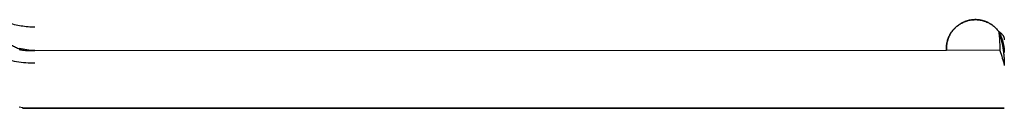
# Model space of a CAD drawing. Header units: millimetres. Extents: x -445 to 455, y -100 to 117.
# Tile 3 of 13: x -392.19 to -366.68, y -99.87 to -97.57. Entities that reach past the tile are written whole.
import ezdxf

# ---------------------------------------------------------------- set-up
doc = ezdxf.new("R2010")
doc.units = ezdxf.units.MM
doc.header["$MEASUREMENT"] = 0
doc.layers.add('Predefinito', color=5, linetype='Continuous')

# ---------------------------------------------------------------- blocks, each defined once
blk = doc.blocks.new('(#4957) MENSOLA_INTELIGENTE')
at = {"layer": 'Predefinito', "extrusion": (0, 1, 0)}
for points in [[(-53.664, 0), (-53.561, -0.002), (-53.458, -0.007), (-53.356, -0.016), (-53.254, -0.028)], [(-53.664, -1.5), (-53.612, -1.501), (-53.561, -1.504), (-53.51, -1.508), (-53.459, -1.514), (-53.408, -1.522), (-53.357, -1.532), (-53.307, -1.543), (-53.257, -1.556)], [(-52.934, -1.723), (-52.958, -1.706), (-52.982, -1.689), (-53.007, -1.673), (-53.032, -1.657), (-53.057, -1.642), (-53.082, -1.627), (-53.108, -1.613), (-53.133, -1.6), (-53.159, -1.586), (-53.185, -1.574), (-53.211, -1.562), (-53.238, -1.55), (-53.264, -1.539), (-53.29, -1.529), (-53.317, -1.519), (-53.344, -1.51)], [(-53.344, -1.51), (-53.329, -1.51), (-53.315, -1.511), (-53.3, -1.512), (-53.285, -1.513), (-53.271, -1.515), (-53.256, -1.518)], [(-53.344, -1.51), (-53.326, -1.51), (-53.309, -1.511), (-53.292, -1.513), (-53.275, -1.515), (-53.258, -1.517)], [(-53.344, -1.51), (-53.384, -1.505), (-53.424, -1.501), (-53.464, -1.498), (-53.504, -1.497), (-53.544, -1.496), (-53.584, -1.496), (-53.624, -1.498), (-53.664, -1.5)], [(-53.344, -1.51), (-53.664, -1.5)], [(-53.664, -1.5), (-77.284, -1.51)], [(-78.633, -2), (-78.625, -2.011), (-78.616, -2.022), (-78.607, -2.033), (-78.598, -2.044), (-78.588, -2.055), (-78.578, -2.065), (-78.568, -2.076), (-78.558, -2.086), (-78.548, -2.096), (-78.537, -2.106), (-78.526, -2.116), (-78.514, -2.125), (-78.503, -2.135), (-78.491, -2.144), (-78.479, -2.153), (-78.467, -2.162), (-78.455, -2.17), (-78.442, -2.179), (-78.429, -2.187), (-78.416, -2.195), (-78.403, -2.203), (-78.39, -2.21), (-78.376, -2.217), (-78.362, -2.224), (-78.348, -2.231), (-78.334, -2.237), (-78.32, -2.243), (-78.306, -2.249), (-78.291, -2.254), (-78.277, -2.259), (-78.262, -2.264), (-78.247, -2.269), (-78.233, -2.273), (-78.218, -2.277), (-78.203, -2.281), (-78.187, -2.284), (-78.172, -2.287), (-78.157, -2.29), (-78.142, -2.292), (-78.127, -2.294), (-78.111, -2.296), (-78.096, -2.297), (-78.081, -2.298), (-78.066, -2.299), (-78.05, -2.3), (-78.035, -2.3), (-78.02, -2.3), (-78.005, -2.299), (-77.99, -2.299), (-77.975, -2.298), (-77.96, -2.296), (-77.945, -2.295), (-77.931, -2.293), (-77.916, -2.291), (-77.902, -2.288), (-77.887, -2.286), (-77.873, -2.283), (-77.859, -2.279), (-77.845, -2.276), (-77.831, -2.272), (-77.817, -2.268), (-77.804, -2.264), (-77.79, -2.26), (-77.777, -2.255), (-77.764, -2.25), (-77.751, -2.245), (-77.738, -2.239), (-77.725, -2.234), (-77.712, -2.228), (-77.699, -2.221), (-77.686, -2.215), (-77.673, -2.208), (-77.661, -2.201), (-77.648, -2.193), (-77.635, -2.186), (-77.623, -2.178), (-77.61, -2.169), (-77.598, -2.161), (-77.586, -2.152), (-77.574, -2.143), (-77.562, -2.134), (-77.551, -2.124), (-77.539, -2.114), (-77.528, -2.104), (-77.517, -2.094), (-77.506, -2.083), (-77.495, -2.072), (-77.484, -2.061), (-77.474, -2.049), (-77.464, -2.038), (-77.454, -2.026), (-77.444, -2.014), (-77.435, -2.002), (-77.425, -1.989), (-77.417, -1.977), (-77.408, -1.964), (-77.399, -1.951), (-77.391, -1.938), (-77.383, -1.924), (-77.376, -1.911), (-77.369, -1.897), (-77.362, -1.884), (-77.355, -1.87), (-77.348, -1.856), (-77.342, -1.842), (-77.337, -1.827), (-77.331, -1.813), (-77.326, -1.799), (-77.321, -1.784), (-77.316, -1.77), (-77.312, -1.755), (-77.308, -1.741), (-77.304, -1.726), (-77.301, -1.712), (-77.298, -1.697), (-77.295, -1.682), (-77.293, -1.668), (-77.29, -1.653), (-77.289, -1.639), (-77.287, -1.624), (-77.286, -1.61), (-77.285, -1.595), (-77.284, -1.581), (-77.284, -1.566), (-77.283, -1.552), (-77.283, -1.538), (-77.284, -1.524), (-77.284, -1.51)], [(-78.664, -1.5), (-77.284, -1.51)], [(-53.344, -1.51), (-53.326, -1.51), (-53.309, -1.511), (-53.292, -1.513), (-53.275, -1.515), (-53.258, -1.517)], [(-77.284, -1.51), (-77.283, -1.536), (-77.283, -1.562), (-77.284, -1.588), (-77.286, -1.613), (-77.289, -1.639), (-77.292, -1.665), (-77.297, -1.69), (-77.302, -1.715), (-77.308, -1.741), (-77.315, -1.765), (-77.323, -1.79), (-77.332, -1.814), (-77.341, -1.839), (-77.351, -1.862), (-77.363, -1.886), (-77.375, -1.908), (-77.387, -1.931), (-77.401, -1.953), (-77.415, -1.975), (-77.43, -1.996), (-77.446, -2.016), (-77.462, -2.036), (-77.479, -2.056), (-77.497, -2.074), (-77.515, -2.093), (-77.534, -2.11), (-77.554, -2.127), (-77.574, -2.143), (-77.595, -2.159), (-77.616, -2.173), (-77.638, -2.187), (-77.66, -2.201), (-77.683, -2.213), (-77.706, -2.225), (-77.729, -2.236), (-77.753, -2.246), (-77.777, -2.255), (-77.802, -2.263), (-77.826, -2.271), (-77.851, -2.278), (-77.877, -2.283), (-77.902, -2.288), (-77.928, -2.292), (-77.953, -2.296), (-77.979, -2.298), (-78.005, -2.299), (-78.031, -2.3), (-78.056, -2.3), (-78.082, -2.298), (-78.108, -2.296), (-78.134, -2.293), (-78.159, -2.289), (-78.185, -2.285), (-78.21, -2.279), (-78.235, -2.272), (-78.26, -2.265), (-78.284, -2.257), (-78.308, -2.248), (-78.332, -2.238), (-78.356, -2.227), (-78.379, -2.216), (-78.402, -2.203), (-78.424, -2.19), (-78.446, -2.176), (-78.467, -2.162), (-78.488, -2.146), (-78.508, -2.13), (-78.528, -2.114), (-78.547, -2.096), (-78.566, -2.078), (-78.584, -2.06), (-78.601, -2.04), (-78.617, -2.02), (-78.633, -2)], [(-53.344, -1.51), (-53.329, -1.51), (-53.315, -1.511), (-53.3, -1.512), (-53.285, -1.513), (-53.271, -1.515), (-53.256, -1.518)], [(-78.633, -2), (-78.625, -2.011), (-78.616, -2.022), (-78.607, -2.033), (-78.598, -2.044), (-78.588, -2.055), (-78.578, -2.065), (-78.568, -2.076), (-78.558, -2.086), (-78.548, -2.096), (-78.537, -2.106), (-78.526, -2.116), (-78.514, -2.125), (-78.503, -2.135), (-78.491, -2.144), (-78.479, -2.153), (-78.467, -2.162), (-78.455, -2.17), (-78.442, -2.179), (-78.429, -2.187), (-78.416, -2.195), (-78.403, -2.203), (-78.39, -2.21), (-78.376, -2.217), (-78.362, -2.224), (-78.348, -2.231), (-78.334, -2.237), (-78.32, -2.243), (-78.306, -2.249), (-78.291, -2.254), (-78.277, -2.259), (-78.262, -2.264), (-78.247, -2.269), (-78.233, -2.273), (-78.218, -2.277), (-78.203, -2.281), (-78.187, -2.284), (-78.172, -2.287), (-78.157, -2.29), (-78.142, -2.292), (-78.127, -2.294), (-78.111, -2.296), (-78.096, -2.297), (-78.081, -2.298), (-78.066, -2.299), (-78.05, -2.3), (-78.035, -2.3), (-78.02, -2.3), (-78.005, -2.299), (-77.99, -2.299), (-77.975, -2.298), (-77.96, -2.296), (-77.945, -2.295), (-77.931, -2.293), (-77.916, -2.291), (-77.902, -2.288), (-77.887, -2.286), (-77.873, -2.283), (-77.859, -2.279), (-77.845, -2.276), (-77.831, -2.272), (-77.817, -2.268), (-77.804, -2.264), (-77.79, -2.26), (-77.777, -2.255), (-77.764, -2.25), (-77.751, -2.245), (-77.738, -2.239), (-77.725, -2.234), (-77.712, -2.228), (-77.699, -2.221), (-77.686, -2.215), (-77.673, -2.208), (-77.661, -2.201), (-77.648, -2.193), (-77.635, -2.186), (-77.623, -2.178), (-77.61, -2.169), (-77.598, -2.161), (-77.586, -2.152), (-77.574, -2.143), (-77.562, -2.134), (-77.551, -2.124), (-77.539, -2.114), (-77.528, -2.104), (-77.517, -2.094), (-77.506, -2.083), (-77.495, -2.072), (-77.484, -2.061), (-77.474, -2.049), (-77.464, -2.038), (-77.454, -2.026), (-77.444, -2.014), (-77.435, -2.002), (-77.425, -1.989), (-77.417, -1.977), (-77.408, -1.964), (-77.399, -1.951), (-77.391, -1.938), (-77.383, -1.924), (-77.376, -1.911), (-77.369, -1.897), (-77.362, -1.884), (-77.355, -1.87), (-77.348, -1.856), (-77.342, -1.842), (-77.337, -1.827), (-77.331, -1.813), (-77.326, -1.799), (-77.321, -1.784), (-77.316, -1.77), (-77.312, -1.755), (-77.308, -1.741), (-77.304, -1.726), (-77.301, -1.712), (-77.298, -1.697), (-77.295, -1.682), (-77.293, -1.668), (-77.29, -1.653), (-77.289, -1.639), (-77.287, -1.624), (-77.286, -1.61), (-77.285, -1.595), (-77.284, -1.581), (-77.284, -1.566), (-77.283, -1.552), (-77.283, -1.538), (-77.284, -1.524), (-77.284, -1.51)], [(-53.664, 0), (-53.561, -0.002), (-53.458, -0.007), (-53.356, -0.016), (-53.254, -0.028)], [(-53.664, -1.5), (-53.612, -1.501), (-53.561, -1.504), (-53.51, -1.508), (-53.459, -1.514), (-53.408, -1.522), (-53.357, -1.532), (-53.307, -1.543), (-53.257, -1.556)]]:
    blk.add_lwpolyline(points, dxfattribs=at)
at = {"layer": 'Predefinito'}
for points in [[(77.284, 130.921), (53.344, 130.921)], [(53.344, 129.421), (53.344, 130.921)], [(78.664, 130.921), (53.664, 130.921)], [(53.664, 130.921), (78.664, 130.921)], [(53.664, 130.921), (78.664, 130.921)], [(65.314, 130.921), (65.314, 129.421)], [(66.164, 130.921), (66.164, 121.091)], [(66.164, 130.921), (66.164, 121.091)], [(77.283, 130.921), (77.283, 129.421)], [(77.284, 129.421), (77.284, 130.921)], [(78.033, 130.921), (78.033, 129.421)], [(78.783, 130.921), (78.633, 130.921)], [(78.633, 130.921), (78.633, 129.421)], [(78.783, 128.921), (78.664, 130.921)], [(78.783, 128.921), (78.664, 130.921)], [(53.344, 130.171), (77.284, 130.171)], [(77.284, 129.421), (53.344, 129.421)], [(78.783, 129.421), (78.633, 129.421)], [(63.164, 118.091), (63.164, 118.157), (63.167, 118.224), (63.17, 118.292), (63.176, 118.36), (63.183, 118.429), (63.191, 118.498), (63.202, 118.567), (63.214, 118.636), (63.228, 118.706), (63.243, 118.776), (63.26, 118.846), (63.279, 118.916), (63.3, 118.986), (63.323, 119.056), (63.348, 119.125), (63.374, 119.195), (63.403, 119.264), (63.433, 119.333), (63.465, 119.401), (63.499, 119.468), (63.535, 119.535), (63.572, 119.602), (63.612, 119.667), (63.653, 119.732), (63.696, 119.796), (63.74, 119.859), (63.787, 119.921), (63.835, 119.981), (63.884, 120.041), (63.935, 120.099), (63.988, 120.156), (64.042, 120.212), (64.098, 120.266), (64.155, 120.319), (64.213, 120.37), (64.273, 120.42), (64.333, 120.468), (64.395, 120.514), (64.458, 120.559), (64.522, 120.602), (64.587, 120.643), (64.652, 120.682), (64.719, 120.72), (64.786, 120.755), (64.853, 120.789), (64.922, 120.821), (64.99, 120.852), (65.059, 120.88), (65.129, 120.906), (65.198, 120.931), (65.268, 120.954), (65.338, 120.975), (65.408, 120.994), (65.478, 121.011), (65.548, 121.027), (65.618, 121.04), (65.687, 121.052), (65.757, 121.063), (65.826, 121.071), (65.894, 121.078), (65.962, 121.084), (66.03, 121.088), (66.097, 121.09), (66.164, 121.091), (66.23, 121.09), (66.297, 121.088), (66.365, 121.084), (66.433, 121.078), (66.502, 121.071), (66.571, 121.063), (66.64, 121.052), (66.71, 121.04), (66.779, 121.027), (66.849, 121.011), (66.919, 120.994), (66.989, 120.975), (67.059, 120.954), (67.129, 120.931), (67.199, 120.906), (67.268, 120.88), (67.337, 120.852), (67.406, 120.821), (67.474, 120.789), (67.542, 120.755), (67.609, 120.72), (67.675, 120.682), (67.741, 120.643), (67.805, 120.602), (67.869, 120.559), (67.932, 120.514), (67.994, 120.468), (68.055, 120.42), (68.114, 120.37), (68.172, 120.319), (68.229, 120.266), (68.285, 120.212), (68.339, 120.156), (68.392, 120.099), (68.443, 120.041), (68.493, 119.981), (68.541, 119.921), (68.587, 119.859), (68.632, 119.796), (68.675, 119.732), (68.716, 119.667), (68.755, 119.602), (68.793, 119.535), (68.829, 119.468), (68.862, 119.401), (68.894, 119.333), (68.925, 119.264), (68.953, 119.195), (68.98, 119.125), (69.004, 119.056), (69.027, 118.986), (69.048, 118.916), (69.067, 118.846), (69.084, 118.776), (69.1, 118.706), (69.114, 118.636), (69.126, 118.567), (69.136, 118.498), (69.145, 118.429), (69.152, 118.36), (69.157, 118.292), (69.161, 118.224), (69.163, 118.157), (69.164, 118.091)], [(69.164, 118.091), (69.162, 118.194), (69.157, 118.297), (69.148, 118.401), (69.135, 118.503), (69.119, 118.606), (69.1, 118.708), (69.076, 118.808), (69.05, 118.909), (69.02, 119.008), (68.987, 119.106), (68.95, 119.203), (68.91, 119.298), (68.867, 119.392), (68.82, 119.485), (68.77, 119.576), (68.718, 119.665), (68.662, 119.752), (68.603, 119.837), (68.541, 119.92), (68.477, 120.001), (68.409, 120.08), (68.339, 120.156), (68.267, 120.23), (68.191, 120.301), (68.114, 120.37), (68.034, 120.436), (67.952, 120.499), (67.868, 120.559), (67.782, 120.617), (67.693, 120.671), (67.603, 120.722), (67.512, 120.771), (67.418, 120.815), (67.324, 120.857), (67.227, 120.896), (67.13, 120.931), (67.031, 120.962), (66.932, 120.991), (66.831, 121.015), (66.73, 121.037), (66.628, 121.054), (66.525, 121.069), (66.422, 121.079), (66.319, 121.087), (66.215, 121.09), (66.112, 121.09), (66.008, 121.087), (65.905, 121.079), (65.802, 121.069), (65.699, 121.054), (65.597, 121.037), (65.496, 121.015), (65.396, 120.991), (65.296, 120.962), (65.197, 120.931), (65.1, 120.896), (65.004, 120.857), (64.909, 120.815), (64.816, 120.771), (64.724, 120.722), (64.634, 120.671), (64.546, 120.617), (64.459, 120.559), (64.375, 120.499), (64.293, 120.436), (64.213, 120.37), (64.136, 120.301), (64.061, 120.23), (63.988, 120.156), (63.918, 120.08), (63.851, 120.001), (63.786, 119.92), (63.724, 119.837), (63.666, 119.752), (63.61, 119.665), (63.557, 119.576), (63.507, 119.485), (63.461, 119.392), (63.417, 119.298), (63.377, 119.203), (63.341, 119.106), (63.307, 119.008), (63.277, 118.909), (63.251, 118.808), (63.228, 118.708), (63.208, 118.606), (63.192, 118.503), (63.18, 118.401), (63.171, 118.297), (63.165, 118.194), (63.164, 118.091)], [(63.164, 118.091), (63.165, 118.194), (63.171, 118.297), (63.18, 118.401), (63.192, 118.503), (63.208, 118.606), (63.228, 118.708), (63.251, 118.808), (63.277, 118.909), (63.307, 119.008), (63.341, 119.106), (63.377, 119.203), (63.417, 119.298), (63.461, 119.392), (63.507, 119.485), (63.557, 119.576), (63.61, 119.665), (63.666, 119.752), (63.724, 119.837), (63.786, 119.92), (63.851, 120.001), (63.918, 120.08), (63.988, 120.156), (64.061, 120.23), (64.136, 120.301), (64.213, 120.37), (64.293, 120.436), (64.375, 120.499), (64.459, 120.559), (64.546, 120.617), (64.634, 120.671), (64.724, 120.722), (64.816, 120.771), (64.909, 120.815), (65.004, 120.857), (65.1, 120.896), (65.197, 120.931), (65.296, 120.962), (65.396, 120.991), (65.496, 121.015), (65.597, 121.037), (65.699, 121.054), (65.802, 121.069), (65.905, 121.079), (66.008, 121.087), (66.112, 121.09), (66.215, 121.09), (66.319, 121.087), (66.422, 121.079), (66.525, 121.069), (66.628, 121.054), (66.73, 121.037), (66.831, 121.015), (66.932, 120.991), (67.031, 120.962), (67.13, 120.931), (67.227, 120.896), (67.324, 120.857), (67.418, 120.815), (67.512, 120.771), (67.603, 120.722), (67.693, 120.671), (67.782, 120.617), (67.868, 120.559), (67.952, 120.499), (68.034, 120.436), (68.114, 120.37), (68.191, 120.301), (68.267, 120.23), (68.339, 120.156), (68.409, 120.08), (68.477, 120.001), (68.541, 119.92), (68.603, 119.837), (68.662, 119.752), (68.718, 119.665), (68.77, 119.576), (68.82, 119.485), (68.867, 119.392), (68.91, 119.298), (68.95, 119.203), (68.987, 119.106), (69.02, 119.008), (69.05, 118.909), (69.076, 118.808), (69.1, 118.708), (69.119, 118.606), (69.135, 118.503), (69.148, 118.401), (69.157, 118.297), (69.162, 118.194), (69.164, 118.091)], [(63.164, 102.091), (63.164, 118.091)], [(63.164, 118.091), (63.164, 102.091)], [(63.164, 118.091), (63.164, 102.091)], [(69.164, 118.091), (69.164, 102.091)], [(69.164, 102.091), (69.164, 118.091)], [(69.164, 102.091), (69.164, 118.091)], [(69.164, 102.091), (69.236, 102.035), (69.309, 101.978), (69.38, 101.919), (69.451, 101.858), (69.521, 101.796), (69.59, 101.732), (69.658, 101.666), (69.726, 101.599), (69.792, 101.531), (69.857, 101.46), (69.922, 101.389), (69.985, 101.315), (70.047, 101.24), (70.107, 101.164), (70.167, 101.086), (70.225, 101.007), (70.281, 100.927), (70.337, 100.845), (70.39, 100.762), (70.443, 100.677), (70.493, 100.591), (70.542, 100.505), (70.59, 100.417), (70.635, 100.327), (70.679, 100.237), (70.722, 100.146), (70.762, 100.054), (70.801, 99.961), (70.837, 99.867), (70.872, 99.773), (70.905, 99.677), (70.936, 99.581), (70.965, 99.485), (70.992, 99.388), (71.018, 99.29), (71.041, 99.192), (71.062, 99.094), (71.081, 98.995), (71.098, 98.896), (71.114, 98.797), (71.127, 98.697), (71.138, 98.598), (71.147, 98.499), (71.154, 98.399), (71.159, 98.3), (71.162, 98.201), (71.164, 98.103), (71.163, 98.004), (71.16, 97.906), (71.156, 97.808), (71.149, 97.711), (71.141, 97.614), (71.131, 97.518), (71.119, 97.422), (71.105, 97.327), (71.09, 97.233), (71.072, 97.14), (71.054, 97.047), (71.033, 96.955), (71.011, 96.864), (70.987, 96.774), (70.962, 96.685), (70.935, 96.597), (70.907, 96.509), (70.877, 96.423), (70.846, 96.336), (70.812, 96.25), (70.777, 96.163), (70.74, 96.077), (70.702, 95.991), (70.661, 95.906), (70.619, 95.821), (70.575, 95.736), (70.529, 95.652), (70.481, 95.568), (70.431, 95.485), (70.38, 95.403), (70.327, 95.321), (70.272, 95.24), (70.215, 95.16), (70.156, 95.081), (70.096, 95.003), (70.034, 94.925), (69.971, 94.849), (69.905, 94.774), (69.838, 94.7), (69.77, 94.627), (69.7, 94.556), (69.628, 94.485), (69.555, 94.417), (69.481, 94.349), (69.405, 94.283), (69.327, 94.219), (69.248, 94.156), (69.168, 94.094), (69.087, 94.034), (69.005, 93.976), (68.921, 93.92), (68.837, 93.865), (68.751, 93.812), (68.664, 93.761), (68.577, 93.711), (68.488, 93.664), (68.399, 93.618), (68.309, 93.574), (68.218, 93.532), (68.127, 93.492), (68.035, 93.454), (67.942, 93.418), (67.85, 93.383), (67.756, 93.351), (67.663, 93.32), (67.569, 93.292), (67.474, 93.265), (67.38, 93.241), (67.286, 93.218), (67.191, 93.197), (67.097, 93.178), (67.002, 93.161), (66.908, 93.146), (66.814, 93.133), (66.72, 93.122), (66.626, 93.112), (66.533, 93.104), (66.44, 93.098), (66.347, 93.094), (66.255, 93.091), (66.164, 93.091), (66.072, 93.091), (65.98, 93.094), (65.887, 93.098), (65.794, 93.104), (65.701, 93.112), (65.607, 93.122), (65.513, 93.133), (65.419, 93.146), (65.325, 93.161), (65.231, 93.178), (65.136, 93.197), (65.042, 93.218), (64.947, 93.241), (64.853, 93.265), (64.759, 93.292), (64.665, 93.32), (64.571, 93.351), (64.478, 93.383), (64.385, 93.418), (64.292, 93.454), (64.201, 93.492), (64.109, 93.532), (64.018, 93.574), (63.928, 93.618), (63.839, 93.664), (63.751, 93.711), (63.663, 93.761), (63.576, 93.812), (63.491, 93.865), (63.406, 93.92), (63.323, 93.976), (63.24, 94.034), (63.159, 94.094), (63.079, 94.156), (63, 94.219), (62.923, 94.283), (62.847, 94.349), (62.772, 94.417), (62.699, 94.485), (62.627, 94.556), (62.557, 94.627), (62.489, 94.7), (62.422, 94.774), (62.357, 94.849), (62.293, 94.925), (62.231, 95.003), (62.171, 95.081), (62.112, 95.16), (62.056, 95.24), (62.001, 95.321), (61.947, 95.403), (61.896, 95.485), (61.846, 95.568), (61.799, 95.652), (61.753, 95.736), (61.708, 95.821), (61.666, 95.906), (61.626, 95.991), (61.587, 96.077), (61.55, 96.163), (61.515, 96.25), (61.482, 96.336), (61.45, 96.423), (61.42, 96.509), (61.392, 96.597), (61.365, 96.685), (61.34, 96.774), (61.316, 96.864), (61.294, 96.955), (61.274, 97.047), (61.255, 97.14), (61.238, 97.233), (61.222, 97.327), (61.209, 97.422), (61.197, 97.518), (61.186, 97.614), (61.178, 97.711), (61.172, 97.808), (61.167, 97.906), (61.164, 98.004), (61.164, 98.103), (61.165, 98.201), (61.168, 98.3), (61.173, 98.399), (61.18, 98.499), (61.189, 98.598), (61.201, 98.697), (61.214, 98.797), (61.229, 98.896), (61.246, 98.995), (61.265, 99.094), (61.286, 99.192), (61.31, 99.29), (61.335, 99.388), (61.362, 99.485), (61.391, 99.581), (61.422, 99.677), (61.455, 99.773), (61.49, 99.867), (61.527, 99.961), (61.565, 100.054), (61.606, 100.146), (61.648, 100.237), (61.692, 100.327), (61.738, 100.417), (61.785, 100.505), (61.834, 100.591), (61.885, 100.677), (61.937, 100.762), (61.991, 100.845), (62.046, 100.927), (62.103, 101.007), (62.161, 101.086), (62.22, 101.164), (62.281, 101.24), (62.343, 101.315), (62.406, 101.389), (62.47, 101.46), (62.535, 101.531), (62.602, 101.599), (62.669, 101.666), (62.737, 101.732), (62.806, 101.796), (62.876, 101.858), (62.947, 101.919), (63.019, 101.978), (63.091, 102.035), (63.164, 102.091)], [(63.164, 102.091), (63.027, 101.984), (62.894, 101.873), (62.764, 101.757), (62.639, 101.637), (62.518, 101.513), (62.402, 101.384), (62.29, 101.252), (62.182, 101.115), (62.08, 100.975), (61.982, 100.832), (61.89, 100.685), (61.802, 100.536), (61.72, 100.383), (61.643, 100.227), (61.572, 100.069), (61.506, 99.909), (61.446, 99.746), (61.391, 99.581), (61.342, 99.415), (61.299, 99.247), (61.262, 99.077), (61.231, 98.907), (61.205, 98.735), (61.186, 98.563), (61.173, 98.39), (61.165, 98.217), (61.164, 98.043), (61.169, 97.87), (61.179, 97.697), (61.196, 97.524), (61.219, 97.352), (61.247, 97.181), (61.282, 97.011), (61.322, 96.842), (61.368, 96.675), (61.42, 96.509), (61.478, 96.346), (61.541, 96.184), (61.61, 96.025), (61.685, 95.868), (61.764, 95.714), (61.849, 95.563), (61.94, 95.415), (62.035, 95.27), (62.135, 95.129), (62.241, 94.991), (62.35, 94.856), (62.465, 94.726), (62.584, 94.6), (62.707, 94.478), (62.834, 94.36), (62.966, 94.247), (63.101, 94.138), (63.24, 94.034), (63.383, 93.935), (63.528, 93.841), (63.677, 93.753), (63.829, 93.669), (63.984, 93.591), (64.142, 93.518), (64.301, 93.45), (64.463, 93.388), (64.628, 93.332), (64.794, 93.282), (64.961, 93.237), (65.13, 93.198), (65.301, 93.166), (65.472, 93.139), (65.644, 93.118), (65.817, 93.103), (65.99, 93.094), (66.164, 93.091), (66.337, 93.094), (66.51, 93.103), (66.683, 93.118), (66.855, 93.139), (67.027, 93.166), (67.197, 93.198), (67.366, 93.237), (67.534, 93.282), (67.7, 93.332), (67.864, 93.388), (68.026, 93.45), (68.186, 93.518), (68.343, 93.591), (68.498, 93.669), (68.65, 93.753), (68.799, 93.841), (68.945, 93.935), (69.087, 94.034), (69.226, 94.138), (69.361, 94.247), (69.493, 94.36), (69.62, 94.478), (69.743, 94.6), (69.862, 94.726), (69.977, 94.856), (70.087, 94.991), (70.192, 95.129), (70.292, 95.27), (70.388, 95.415), (70.478, 95.563), (70.563, 95.714), (70.643, 95.868), (70.717, 96.025), (70.786, 96.184), (70.849, 96.346), (70.907, 96.509), (70.959, 96.675), (71.005, 96.842), (71.046, 97.011), (71.08, 97.181), (71.109, 97.352), (71.131, 97.524), (71.148, 97.697), (71.159, 97.87), (71.163, 98.043), (71.162, 98.217), (71.155, 98.39), (71.141, 98.563), (71.122, 98.735), (71.097, 98.907), (71.065, 99.077), (71.028, 99.247), (70.985, 99.415), (70.936, 99.581), (70.882, 99.746), (70.821, 99.909), (70.756, 100.069), (70.684, 100.227), (70.607, 100.383), (70.525, 100.536), (70.438, 100.685), (70.345, 100.832), (70.247, 100.975), (70.145, 101.115), (70.038, 101.252), (69.926, 101.384), (69.809, 101.513), (69.688, 101.637), (69.563, 101.757), (69.434, 101.873), (69.301, 101.984), (69.164, 102.091)], [(69.164, 102.091), (69.301, 101.984), (69.434, 101.873), (69.563, 101.757), (69.688, 101.637), (69.809, 101.513), (69.926, 101.384), (70.038, 101.252), (70.145, 101.115), (70.247, 100.975), (70.345, 100.832), (70.438, 100.685), (70.525, 100.536), (70.607, 100.383), (70.684, 100.227), (70.756, 100.069), (70.821, 99.909), (70.882, 99.746), (70.936, 99.581), (70.985, 99.415), (71.028, 99.247), (71.065, 99.077), (71.097, 98.907), (71.122, 98.735), (71.141, 98.563), (71.155, 98.39), (71.162, 98.217), (71.163, 98.043), (71.159, 97.87), (71.148, 97.697), (71.131, 97.524), (71.109, 97.352), (71.08, 97.181), (71.046, 97.011), (71.005, 96.842), (70.959, 96.675), (70.907, 96.509), (70.849, 96.346), (70.786, 96.184), (70.717, 96.025), (70.643, 95.868), (70.563, 95.714), (70.478, 95.563), (70.388, 95.415), (70.292, 95.27), (70.192, 95.129), (70.087, 94.991), (69.977, 94.856), (69.862, 94.726), (69.743, 94.6), (69.62, 94.478), (69.493, 94.36), (69.361, 94.247), (69.226, 94.138), (69.087, 94.034), (68.945, 93.935), (68.799, 93.841), (68.65, 93.753), (68.498, 93.669), (68.343, 93.591), (68.186, 93.518), (68.026, 93.45), (67.864, 93.388), (67.7, 93.332), (67.534, 93.282), (67.366, 93.237), (67.197, 93.198), (67.027, 93.166), (66.855, 93.139), (66.683, 93.118), (66.51, 93.103), (66.337, 93.094), (66.164, 93.091), (65.99, 93.094), (65.817, 93.103), (65.644, 93.118), (65.472, 93.139), (65.301, 93.166), (65.13, 93.198), (64.961, 93.237), (64.794, 93.282), (64.628, 93.332), (64.463, 93.388), (64.301, 93.45), (64.142, 93.518), (63.984, 93.591), (63.829, 93.669), (63.677, 93.753), (63.528, 93.841), (63.383, 93.935), (63.24, 94.034), (63.101, 94.138), (62.966, 94.247), (62.834, 94.36), (62.707, 94.478), (62.584, 94.6), (62.465, 94.726), (62.35, 94.856), (62.241, 94.991), (62.135, 95.129), (62.035, 95.27), (61.94, 95.415), (61.849, 95.563), (61.764, 95.714), (61.685, 95.868), (61.61, 96.025), (61.541, 96.184), (61.478, 96.346), (61.42, 96.509), (61.368, 96.675), (61.322, 96.842), (61.282, 97.011), (61.247, 97.181), (61.219, 97.352), (61.196, 97.524), (61.179, 97.697), (61.169, 97.87), (61.164, 98.043), (61.165, 98.217), (61.173, 98.39), (61.186, 98.563), (61.205, 98.735), (61.231, 98.907), (61.262, 99.077), (61.299, 99.247), (61.342, 99.415), (61.391, 99.581), (61.446, 99.746), (61.506, 99.909), (61.572, 100.069), (61.643, 100.227), (61.72, 100.383), (61.802, 100.536), (61.89, 100.685), (61.982, 100.832), (62.08, 100.975), (62.182, 101.115), (62.29, 101.252), (62.402, 101.384), (62.518, 101.513), (62.639, 101.637), (62.764, 101.757), (62.894, 101.873), (63.027, 101.984), (63.164, 102.091)], [(78.664, 11.183), (78.783, 90.921)], [(78.664, 11.183), (78.783, 90.921)], [(53.664, 67.552), (78.664, 67.552)], [(53.664, 67.552), (78.664, 67.552)], [(63.164, 14.183), (63.164, 14.249), (63.167, 14.317), (63.17, 14.384), (63.176, 14.452), (63.183, 14.521), (63.191, 14.59), (63.202, 14.659), (63.214, 14.729), (63.228, 14.798), (63.243, 14.868), (63.26, 14.938), (63.279, 15.008), (63.3, 15.078), (63.323, 15.148), (63.348, 15.218), (63.374, 15.287), (63.403, 15.356), (63.433, 15.425), (63.465, 15.493), (63.499, 15.561), (63.535, 15.628), (63.572, 15.694), (63.612, 15.76), (63.653, 15.824), (63.696, 15.888), (63.74, 15.951), (63.787, 16.013), (63.835, 16.074), (63.884, 16.133), (63.935, 16.191), (63.988, 16.248), (64.042, 16.304), (64.098, 16.358), (64.155, 16.411), (64.213, 16.462), (64.273, 16.512), (64.333, 16.56), (64.395, 16.606), (64.458, 16.651), (64.522, 16.694), (64.587, 16.735), (64.652, 16.774), (64.719, 16.812), (64.786, 16.848), (64.853, 16.882), (64.922, 16.914), (64.99, 16.944), (65.059, 16.972), (65.129, 16.999), (65.198, 17.023), (65.268, 17.046), (65.338, 17.067), (65.408, 17.086), (65.478, 17.103), (65.548, 17.119), (65.618, 17.133), (65.687, 17.145), (65.757, 17.155), (65.826, 17.164), (65.894, 17.171), (65.962, 17.176), (66.03, 17.18), (66.097, 17.182), (66.164, 17.183), (66.23, 17.182), (66.297, 17.18), (66.365, 17.176), (66.433, 17.171), (66.502, 17.164), (66.571, 17.155), (66.64, 17.145), (66.71, 17.133), (66.779, 17.119), (66.849, 17.103), (66.919, 17.086), (66.989, 17.067), (67.059, 17.046), (67.129, 17.023), (67.199, 16.999), (67.268, 16.972), (67.337, 16.944), (67.406, 16.914), (67.474, 16.882), (67.542, 16.848), (67.609, 16.812), (67.675, 16.774), (67.741, 16.735), (67.805, 16.694), (67.869, 16.651), (67.932, 16.606), (67.994, 16.56), (68.055, 16.512), (68.114, 16.462), (68.172, 16.411), (68.229, 16.358), (68.285, 16.304), (68.339, 16.248), (68.392, 16.191), (68.443, 16.133), (68.493, 16.074), (68.541, 16.013), (68.587, 15.951), (68.632, 15.888), (68.675, 15.824), (68.716, 15.76), (68.755, 15.694), (68.793, 15.628), (68.829, 15.561), (68.862, 15.493), (68.894, 15.425), (68.925, 15.356), (68.953, 15.287), (68.98, 15.218), (69.004, 15.148), (69.027, 15.078), (69.048, 15.008), (69.067, 14.938), (69.084, 14.868), (69.1, 14.798), (69.114, 14.729), (69.126, 14.659), (69.136, 14.59), (69.145, 14.521), (69.152, 14.452), (69.157, 14.384), (69.161, 14.317), (69.163, 14.249), (69.164, 14.183)], [(63.164, 14.183), (63.164, 14.249), (63.167, 14.317), (63.17, 14.384), (63.176, 14.452), (63.183, 14.521), (63.191, 14.59), (63.202, 14.659), (63.214, 14.729), (63.228, 14.798), (63.243, 14.868), (63.26, 14.938), (63.279, 15.008), (63.3, 15.078), (63.323, 15.148), (63.348, 15.218), (63.374, 15.287), (63.403, 15.356), (63.433, 15.425), (63.465, 15.493), (63.499, 15.561), (63.535, 15.628), (63.572, 15.694), (63.612, 15.76), (63.653, 15.824), (63.696, 15.888), (63.74, 15.951), (63.787, 16.013), (63.835, 16.074), (63.884, 16.133), (63.935, 16.191), (63.988, 16.248), (64.042, 16.304), (64.098, 16.358), (64.155, 16.411), (64.213, 16.462), (64.273, 16.512), (64.333, 16.56), (64.395, 16.606), (64.458, 16.651), (64.522, 16.694), (64.587, 16.735), (64.652, 16.774), (64.719, 16.812), (64.786, 16.848), (64.853, 16.882), (64.922, 16.914), (64.99, 16.944), (65.059, 16.972), (65.129, 16.999), (65.198, 17.023), (65.268, 17.046), (65.338, 17.067), (65.408, 17.086), (65.478, 17.103), (65.548, 17.119), (65.618, 17.133), (65.687, 17.145), (65.757, 17.155), (65.826, 17.164), (65.894, 17.171), (65.962, 17.176), (66.03, 17.18), (66.097, 17.182), (66.164, 17.183), (66.23, 17.182), (66.297, 17.18), (66.365, 17.176), (66.433, 17.171), (66.502, 17.164), (66.571, 17.155), (66.64, 17.145), (66.71, 17.133), (66.779, 17.119), (66.849, 17.103), (66.919, 17.086), (66.989, 17.067), (67.059, 17.046), (67.129, 17.023), (67.199, 16.999), (67.268, 16.972), (67.337, 16.944), (67.406, 16.914), (67.474, 16.882), (67.542, 16.848), (67.609, 16.812), (67.675, 16.774), (67.741, 16.735), (67.805, 16.694), (67.869, 16.651), (67.932, 16.606), (67.994, 16.56), (68.055, 16.512), (68.114, 16.462), (68.172, 16.411), (68.229, 16.358), (68.285, 16.304), (68.339, 16.248), (68.392, 16.191), (68.443, 16.133), (68.493, 16.074), (68.541, 16.013), (68.587, 15.951), (68.632, 15.888), (68.675, 15.824), (68.716, 15.76), (68.755, 15.694), (68.793, 15.628), (68.829, 15.561), (68.862, 15.493), (68.894, 15.425), (68.925, 15.356), (68.953, 15.287), (68.98, 15.218), (69.004, 15.148), (69.027, 15.078), (69.048, 15.008), (69.067, 14.938), (69.084, 14.868), (69.1, 14.798), (69.114, 14.729), (69.126, 14.659), (69.136, 14.59), (69.145, 14.521), (69.152, 14.452), (69.157, 14.384), (69.161, 14.317), (69.163, 14.249), (69.164, 14.183)], [(63.164, 14.183), (63.165, 14.286), (63.171, 14.39), (63.18, 14.493), (63.192, 14.596), (63.208, 14.698), (63.228, 14.8), (63.251, 14.901), (63.277, 15.001), (63.307, 15.1), (63.341, 15.198), (63.377, 15.295), (63.417, 15.39), (63.461, 15.484), (63.507, 15.577), (63.557, 15.668), (63.61, 15.757), (63.666, 15.844), (63.724, 15.929), (63.786, 16.012), (63.851, 16.093), (63.918, 16.172), (63.988, 16.248), (64.061, 16.322), (64.136, 16.394), (64.213, 16.462), (64.293, 16.528), (64.375, 16.591), (64.459, 16.652), (64.546, 16.709), (64.634, 16.763), (64.724, 16.815), (64.816, 16.863), (64.909, 16.908), (65.004, 16.949), (65.1, 16.988), (65.197, 17.023), (65.296, 17.055), (65.396, 17.083), (65.496, 17.108), (65.597, 17.129), (65.699, 17.147), (65.802, 17.161), (65.905, 17.172), (66.008, 17.179), (66.112, 17.182), (66.215, 17.182), (66.319, 17.179), (66.422, 17.172), (66.525, 17.161), (66.628, 17.147), (66.73, 17.129), (66.831, 17.108), (66.932, 17.083), (67.031, 17.055), (67.13, 17.023), (67.227, 16.988), (67.324, 16.949), (67.418, 16.908), (67.512, 16.863), (67.603, 16.815), (67.693, 16.763), (67.782, 16.709), (67.868, 16.652), (67.952, 16.591), (68.034, 16.528), (68.114, 16.462), (68.191, 16.394), (68.267, 16.322), (68.339, 16.248), (68.409, 16.172), (68.477, 16.093), (68.541, 16.012), (68.603, 15.929), (68.662, 15.844), (68.718, 15.757), (68.77, 15.668), (68.82, 15.577), (68.867, 15.484), (68.91, 15.39), (68.95, 15.295), (68.987, 15.198), (69.02, 15.1), (69.05, 15.001), (69.076, 14.901), (69.1, 14.8), (69.119, 14.698), (69.135, 14.596), (69.148, 14.493), (69.157, 14.39), (69.162, 14.286), (69.164, 14.183)], [(69.164, 14.183), (69.163, 14.116), (69.161, 14.049), (69.157, 13.981), (69.152, 13.913), (69.145, 13.845), (69.136, 13.776), (69.126, 13.706), (69.114, 13.637), (69.1, 13.567), (69.084, 13.497), (69.067, 13.427), (69.048, 13.357), (69.027, 13.287), (69.004, 13.218), (68.98, 13.148), (68.953, 13.078), (68.925, 13.009), (68.894, 12.941), (68.862, 12.873), (68.829, 12.805), (68.793, 12.738), (68.755, 12.671), (68.716, 12.606), (68.675, 12.541), (68.632, 12.477), (68.587, 12.414), (68.541, 12.353), (68.493, 12.292), (68.443, 12.232), (68.392, 12.174), (68.339, 12.117), (68.285, 12.061), (68.229, 12.007), (68.172, 11.955), (68.114, 11.903), (68.055, 11.854), (67.994, 11.806), (67.932, 11.759), (67.869, 11.715), (67.805, 11.672), (67.741, 11.631), (67.675, 11.591), (67.609, 11.554), (67.542, 11.518), (67.474, 11.484), (67.406, 11.452), (67.337, 11.422), (67.268, 11.393), (67.199, 11.367), (67.129, 11.342), (67.059, 11.32), (66.989, 11.299), (66.919, 11.279), (66.849, 11.262), (66.779, 11.247), (66.71, 11.233), (66.64, 11.221), (66.571, 11.211), (66.502, 11.202), (66.433, 11.195), (66.365, 11.19), (66.297, 11.186), (66.23, 11.184), (66.164, 11.183), (66.097, 11.184), (66.03, 11.186), (65.962, 11.19), (65.894, 11.195), (65.826, 11.202), (65.757, 11.211), (65.687, 11.221), (65.618, 11.233), (65.548, 11.247), (65.478, 11.262), (65.408, 11.279), (65.338, 11.299), (65.268, 11.32), (65.198, 11.342), (65.129, 11.367), (65.059, 11.393), (64.99, 11.422), (64.922, 11.452), (64.853, 11.484), (64.786, 11.518), (64.719, 11.554), (64.652, 11.591), (64.587, 11.631), (64.522, 11.672), (64.458, 11.715), (64.395, 11.759), (64.333, 11.806), (64.273, 11.854), (64.213, 11.903), (64.155, 11.955), (64.098, 12.007), (64.042, 12.061), (63.988, 12.117), (63.935, 12.174), (63.884, 12.232), (63.835, 12.292), (63.787, 12.353), (63.74, 12.414), (63.696, 12.477), (63.653, 12.541), (63.612, 12.606), (63.572, 12.671), (63.535, 12.738), (63.499, 12.805), (63.465, 12.873), (63.433, 12.941), (63.403, 13.009), (63.374, 13.078), (63.348, 13.148), (63.323, 13.218), (63.3, 13.287), (63.279, 13.357), (63.26, 13.427), (63.243, 13.497), (63.228, 13.567), (63.214, 13.637), (63.202, 13.706), (63.191, 13.776), (63.183, 13.845), (63.176, 13.913), (63.17, 13.981), (63.167, 14.049), (63.164, 14.116), (63.164, 14.183)], [(69.164, 14.183), (69.163, 14.116), (69.161, 14.049), (69.157, 13.981), (69.152, 13.913), (69.145, 13.845), (69.136, 13.776), (69.126, 13.706), (69.114, 13.637), (69.1, 13.567), (69.084, 13.497), (69.067, 13.427), (69.048, 13.357), (69.027, 13.287), (69.004, 13.218), (68.98, 13.148), (68.953, 13.078), (68.925, 13.009), (68.894, 12.941), (68.862, 12.873), (68.829, 12.805), (68.793, 12.738), (68.755, 12.671), (68.716, 12.606), (68.675, 12.541), (68.632, 12.477), (68.587, 12.414), (68.541, 12.353), (68.493, 12.292), (68.443, 12.232), (68.392, 12.174), (68.339, 12.117), (68.285, 12.061), (68.229, 12.007), (68.172, 11.955), (68.114, 11.903), (68.055, 11.854), (67.994, 11.806), (67.932, 11.759), (67.869, 11.715), (67.805, 11.672), (67.741, 11.631), (67.675, 11.591), (67.609, 11.554), (67.542, 11.518), (67.474, 11.484), (67.406, 11.452), (67.337, 11.422), (67.268, 11.393), (67.199, 11.367), (67.129, 11.342), (67.059, 11.32), (66.989, 11.299), (66.919, 11.279), (66.849, 11.262), (66.779, 11.247), (66.71, 11.233), (66.64, 11.221), (66.571, 11.211), (66.502, 11.202), (66.433, 11.195), (66.365, 11.19), (66.297, 11.186), (66.23, 11.184), (66.164, 11.183), (66.097, 11.184), (66.03, 11.186), (65.962, 11.19), (65.894, 11.195), (65.826, 11.202), (65.757, 11.211), (65.687, 11.221), (65.618, 11.233), (65.548, 11.247), (65.478, 11.262), (65.408, 11.279), (65.338, 11.299), (65.268, 11.32), (65.198, 11.342), (65.129, 11.367), (65.059, 11.393), (64.99, 11.422), (64.922, 11.452), (64.853, 11.484), (64.786, 11.518), (64.719, 11.554), (64.652, 11.591), (64.587, 11.631), (64.522, 11.672), (64.458, 11.715), (64.395, 11.759), (64.333, 11.806), (64.273, 11.854), (64.213, 11.903), (64.155, 11.955), (64.098, 12.007), (64.042, 12.061), (63.988, 12.117), (63.935, 12.174), (63.884, 12.232), (63.835, 12.292), (63.787, 12.353), (63.74, 12.414), (63.696, 12.477), (63.653, 12.541), (63.612, 12.606), (63.572, 12.671), (63.535, 12.738), (63.499, 12.805), (63.465, 12.873), (63.433, 12.941), (63.403, 13.009), (63.374, 13.078), (63.348, 13.148), (63.323, 13.218), (63.3, 13.287), (63.279, 13.357), (63.26, 13.427), (63.243, 13.497), (63.228, 13.567), (63.214, 13.637), (63.202, 13.706), (63.191, 13.776), (63.183, 13.845), (63.176, 13.913), (63.17, 13.981), (63.167, 14.049), (63.164, 14.116), (63.164, 14.183)], [(69.164, 14.183), (69.162, 14.079), (69.157, 13.976), (69.148, 13.873), (69.135, 13.77), (69.119, 13.667), (69.1, 13.566), (69.076, 13.465), (69.05, 13.365), (69.02, 13.266), (68.987, 13.168), (68.95, 13.071), (68.91, 12.975), (68.867, 12.881), (68.82, 12.789), (68.77, 12.698), (68.718, 12.609), (68.662, 12.521), (68.603, 12.436), (68.541, 12.353), (68.477, 12.272), (68.409, 12.193), (68.339, 12.117), (68.267, 12.043), (68.191, 11.972), (68.114, 11.903), (68.034, 11.837), (67.952, 11.774), (67.868, 11.714), (67.782, 11.656), (67.693, 11.602), (67.603, 11.551), (67.512, 11.503), (67.418, 11.458), (67.324, 11.416), (67.227, 11.378), (67.13, 11.343), (67.031, 11.311), (66.932, 11.283), (66.831, 11.258), (66.73, 11.237), (66.628, 11.219), (66.525, 11.205), (66.422, 11.194), (66.319, 11.187), (66.215, 11.183), (66.112, 11.183), (66.008, 11.187), (65.905, 11.194), (65.802, 11.205), (65.699, 11.219), (65.597, 11.237), (65.496, 11.258), (65.396, 11.283), (65.296, 11.311), (65.197, 11.343), (65.1, 11.378), (65.004, 11.416), (64.909, 11.458), (64.816, 11.503), (64.724, 11.551), (64.634, 11.602), (64.546, 11.656), (64.459, 11.714), (64.375, 11.774), (64.293, 11.837), (64.213, 11.903), (64.136, 11.972), (64.061, 12.043), (63.988, 12.117), (63.918, 12.193), (63.851, 12.272), (63.786, 12.353), (63.724, 12.436), (63.666, 12.521), (63.61, 12.609), (63.557, 12.698), (63.507, 12.789), (63.461, 12.881), (63.417, 12.975), (63.377, 13.071), (63.341, 13.168), (63.307, 13.266), (63.277, 13.365), (63.251, 13.465), (63.228, 13.566), (63.208, 13.667), (63.192, 13.77), (63.18, 13.873), (63.171, 13.976), (63.165, 14.079), (63.164, 14.183)], [(66.164, 11.183), (66.164, 4.183)], [(66.164, 11.183), (66.164, 4.183)], [(78.664, 11.183), (78.66, 10.944), (78.647, 10.705), (78.627, 10.467), (78.598, 10.23), (78.562, 9.993), (78.517, 9.759), (78.465, 9.525), (78.404, 9.294), (78.336, 9.065), (78.259, 8.839), (78.176, 8.615), (78.084, 8.394), (77.985, 8.176), (77.879, 7.962), (77.765, 7.752), (77.645, 7.546), (77.517, 7.344), (77.382, 7.146), (77.241, 6.953), (77.094, 6.765), (76.94, 6.582), (76.78, 6.405), (76.613, 6.233), (76.442, 6.067), (76.264, 5.907), (76.081, 5.753), (75.893, 5.605), (75.7, 5.464), (75.503, 5.329), (75.301, 5.202), (75.094, 5.081), (74.884, 4.968), (74.67, 4.861), (74.452, 4.762), (74.232, 4.671), (74.008, 4.587), (73.781, 4.511), (73.552, 4.442), (73.321, 4.382), (73.088, 4.329), (72.853, 4.285), (72.617, 4.248), (72.38, 4.219), (72.141, 4.199), (71.903, 4.187), (71.664, 4.183)], [(71.664, 4.183), (71.903, 4.187), (72.141, 4.199), (72.38, 4.219), (72.617, 4.248), (72.853, 4.285), (73.088, 4.329), (73.321, 4.382), (73.552, 4.442), (73.781, 4.511), (74.008, 4.587), (74.232, 4.671), (74.452, 4.762), (74.67, 4.861), (74.884, 4.968), (75.094, 5.081), (75.301, 5.202), (75.503, 5.329), (75.7, 5.464), (75.893, 5.605), (76.081, 5.753), (76.264, 5.907), (76.442, 6.067), (76.613, 6.233), (76.78, 6.405), (76.94, 6.582), (77.094, 6.765), (77.241, 6.953), (77.382, 7.146), (77.517, 7.344), (77.645, 7.546), (77.765, 7.752), (77.879, 7.962), (77.985, 8.176), (78.084, 8.394), (78.176, 8.615), (78.259, 8.839), (78.336, 9.065), (78.404, 9.294), (78.465, 9.525), (78.517, 9.759), (78.562, 9.993), (78.598, 10.23), (78.627, 10.467), (78.647, 10.705), (78.66, 10.944), (78.664, 11.183)], [(71.664, 4.183), (71.903, 4.187), (72.141, 4.199), (72.38, 4.219), (72.617, 4.248), (72.853, 4.285), (73.088, 4.329), (73.321, 4.382), (73.552, 4.442), (73.781, 4.511), (74.008, 4.587), (74.232, 4.671), (74.452, 4.762), (74.67, 4.861), (74.884, 4.968), (75.094, 5.081), (75.301, 5.202), (75.503, 5.329), (75.7, 5.464), (75.893, 5.605), (76.081, 5.753), (76.264, 5.907), (76.442, 6.067), (76.613, 6.233), (76.78, 6.405), (76.94, 6.582), (77.094, 6.765), (77.241, 6.953), (77.382, 7.146), (77.517, 7.344), (77.645, 7.546), (77.765, 7.752), (77.879, 7.962), (77.985, 8.176), (78.084, 8.394), (78.176, 8.615), (78.259, 8.839), (78.336, 9.065), (78.404, 9.294), (78.465, 9.525), (78.517, 9.759), (78.562, 9.993), (78.598, 10.23), (78.627, 10.467), (78.647, 10.705), (78.66, 10.944), (78.664, 11.183)], [(53.664, 4.183), (71.664, 4.183)], [(53.664, 4.183), (71.664, 4.183)], [(53.664, 4.183), (71.664, 4.183)]]:
    blk.add_lwpolyline(points, dxfattribs=at)
at = {"layer": 'Predefinito', "extrusion": (1, 0, 0)}
for points in [[(4.183, -1.5), (130.921, -1.5)], [(4.183, 0), (130.921, 0)], [(130.921, -1.5), (130.921, 0)], [(130.921, -1.5), (130.921, 0)], [(130.921, -1.5), (130.921, 0)], [(11.183, 0), (130.921, 0)], [(130.921, -1.5), (11.183, -1.5)], [(130.921, -0.75), (11.183, -0.75)], [(130.712, -1.111), (130.68, -1.05), (130.646, -0.989), (130.61, -0.93), (130.572, -0.872), (130.532, -0.815), (130.49, -0.76), (130.446, -0.707), (130.4, -0.654), (130.353, -0.604), (130.303, -0.555), (130.252, -0.508), (130.2, -0.463), (130.146, -0.419), (130.09, -0.378), (130.033, -0.338), (129.975, -0.3), (129.915, -0.265), (129.854, -0.231), (129.792, -0.2), (129.729, -0.171), (129.666, -0.144), (129.601, -0.119), (129.535, -0.097), (129.469, -0.077), (129.402, -0.059), (129.334, -0.043), (129.266, -0.03), (129.197, -0.019), (129.128, -0.011), (129.059, -0.005), (128.99, -0.001), (128.921, 0)], [(129.368, -1.778), (130.712, -1.111)], [(130.712, -1.111), (130.461, -1.236)], [(129.368, -1.778), (129.36, -1.762), (129.352, -1.747), (129.343, -1.733), (129.333, -1.718), (129.323, -1.704), (129.313, -1.69), (129.302, -1.677), (129.29, -1.664), (129.279, -1.651), (129.266, -1.639), (129.253, -1.627), (129.24, -1.616), (129.227, -1.605), (129.213, -1.594), (129.199, -1.585), (129.184, -1.575), (129.169, -1.566), (129.154, -1.558), (129.139, -1.55), (129.123, -1.543), (129.107, -1.536), (129.091, -1.53), (129.074, -1.524), (129.058, -1.519), (129.041, -1.515), (129.024, -1.511), (129.007, -1.508), (128.99, -1.505), (128.972, -1.503), (128.955, -1.501), (128.938, -1.5), (128.921, -1.5)], [(121.091, 0), (121.091, -1.5)], [(118.091, 0), (118.091, -1.5)], [(118.091, 0), (118.091, -1.5)], [(110.091, -1.5), (110.091, 0)], [(110.091, -1.5), (110.091, 0)], [(102.091, 0), (102.091, -1.5)], [(102.091, -1.5), (102.091, 0)], [(98.091, 0), (98.091, -1.5)], [(98.091, 0), (98.091, -1.5)], [(93.091, 0), (17.183, 0)], [(93.091, 0), (93.091, -1.5)], [(93.091, -1.5), (17.183, -1.5)], [(71.052, -1.5), (71.052, 0)], [(17.183, 0), (17.183, -1.5)], [(14.183, -1.5), (14.183, 0)], [(14.183, -1.5), (14.183, 0)], [(11.183, 0), (11.183, -1.5)], [(11.183, -1.5), (11.183, 0)], [(4.183, -1.5), (4.183, 0)], [(4.183, 0), (4.183, -1.5)], [(4.183, -1.5), (4.183, 0)], [(4.183, 0), (4.183, -1.5)]]:
    blk.add_lwpolyline(points, dxfattribs=at)
at = {"layer": 'Predefinito', "extrusion": (0, 0.956305, 0.292372)}
blk.add_lwpolyline([(-53.664, -1.223), (-53.605, -1.224), (-53.546, -1.225), (-53.487, -1.228), (-53.428, -1.233), (-53.369, -1.238), (-53.31, -1.245), (-53.251, -1.253), (-53.192, -1.262), (-53.134, -1.272), (-53.076, -1.284), (-53.017, -1.297), (-52.96, -1.311), (-52.902, -1.326), (-52.844, -1.342), (-52.787, -1.36), (-52.731, -1.379), (-52.674, -1.398), (-52.618, -1.42), (-52.562, -1.442), (-52.507, -1.465), (-52.452, -1.49), (-52.398, -1.516), (-52.344, -1.543), (-52.29, -1.571), (-52.238, -1.6), (-52.185, -1.63), (-52.133, -1.662), (-52.082, -1.694), (-52.031, -1.728), (-51.981, -1.763), (-51.932, -1.799), (-51.883, -1.836), (-51.835, -1.873), (-51.787, -1.912), (-51.74, -1.953), (-51.694, -1.994), (-51.649, -2.036), (-51.604, -2.079), (-51.561, -2.123), (-51.518, -2.168), (-51.476, -2.214), (-51.435, -2.261), (-51.394, -2.308), (-51.355, -2.357), (-51.316, -2.407), (-51.279, -2.457), (-51.242, -2.508), (-51.206, -2.561)], dxfattribs=at)
at = {"layer": 'Predefinito', "extrusion": (0, 0.926017, 0.377482)}
blk.add_lwpolyline([(-53.664, -2.273), (-53.619, -2.274), (-53.575, -2.275), (-53.531, -2.278), (-53.487, -2.281), (-53.442, -2.285), (-53.398, -2.29), (-53.354, -2.297), (-53.31, -2.304), (-53.266, -2.312), (-53.223, -2.321), (-53.179, -2.331), (-53.136, -2.341), (-53.092, -2.353), (-53.049, -2.366), (-53.006, -2.379), (-52.964, -2.394), (-52.922, -2.409), (-52.88, -2.426), (-52.838, -2.443), (-52.796, -2.461), (-52.755, -2.48), (-52.714, -2.5), (-52.674, -2.521), (-52.634, -2.543), (-52.594, -2.566), (-52.555, -2.589), (-52.516, -2.613), (-52.477, -2.639), (-52.439, -2.665), (-52.402, -2.692), (-52.365, -2.719), (-52.328, -2.748), (-52.292, -2.777), (-52.256, -2.808), (-52.221, -2.839), (-52.187, -2.87), (-52.153, -2.903), (-52.119, -2.936), (-52.086, -2.97), (-52.054, -3.005), (-52.023, -3.041), (-51.992, -3.077), (-51.962, -3.114), (-51.932, -3.152), (-51.903, -3.19), (-51.875, -3.229), (-51.847, -3.269), (-51.821, -3.31)], dxfattribs=at)
at = {"layer": 'Predefinito', "extrusion": (0, 0.853149, 0.521668)}
blk.add_lwpolyline([(-52.435, -4.211), (-52.459, -4.172), (-52.484, -4.133), (-52.51, -4.095), (-52.536, -4.058), (-52.563, -4.021), (-52.592, -3.985), (-52.621, -3.95), (-52.65, -3.916), (-52.681, -3.882), (-52.713, -3.85), (-52.745, -3.818), (-52.779, -3.788), (-52.813, -3.759), (-52.849, -3.731), (-52.885, -3.704), (-52.922, -3.678), (-52.941, -3.665), (-52.96, -3.653), (-52.98, -3.641), (-53, -3.63), (-53.02, -3.619), (-53.04, -3.608), (-53.061, -3.597), (-53.081, -3.587), (-53.102, -3.577), (-53.124, -3.568), (-53.145, -3.559), (-53.167, -3.55), (-53.189, -3.542), (-53.212, -3.534), (-53.235, -3.526), (-53.257, -3.519), (-53.281, -3.513), (-53.304, -3.506), (-53.328, -3.5), (-53.352, -3.495), (-53.376, -3.489), (-53.401, -3.485), (-53.426, -3.48), (-53.451, -3.477), (-53.477, -3.473), (-53.503, -3.47), (-53.529, -3.468), (-53.555, -3.466), (-53.582, -3.464), (-53.609, -3.463), (-53.664, -3.462)], dxfattribs=at)
at = {"layer": 'Predefinito'}
for points in [[(78.633, 130.921, -2), (78.638, 130.924, -1.971), (78.642, 130.926, -1.942), (78.646, 130.929, -1.913), (78.65, 130.931, -1.883), (78.653, 130.932, -1.852), (78.656, 130.934, -1.822), (78.658, 130.934, -1.79), (78.66, 130.935, -1.759), (78.662, 130.935, -1.727), (78.663, 130.934, -1.696), (78.664, 130.933, -1.663), (78.665, 130.931, -1.631), (78.665, 130.929, -1.598), (78.665, 130.927, -1.566), (78.664, 130.924, -1.533), (78.664, 130.921, -1.5)], [(78.633, 130.921, -2), (78.642, 130.92, -1.975), (78.651, 130.92, -1.949), (78.66, 130.919, -1.924), (78.668, 130.918, -1.898), (78.676, 130.916, -1.871), (78.683, 130.914, -1.845), (78.691, 130.911, -1.818), (78.698, 130.909, -1.79), (78.711, 130.902, -1.736), (78.724, 130.893, -1.68), (78.735, 130.883, -1.624), (78.745, 130.871, -1.567), (78.754, 130.858, -1.51), (78.762, 130.843, -1.452), (78.765, 130.834, -1.424), (78.768, 130.826, -1.395), (78.771, 130.816, -1.366), (78.774, 130.807, -1.338), (78.776, 130.797, -1.309), (78.778, 130.786, -1.28), (78.78, 130.775, -1.252), (78.781, 130.763, -1.224), (78.782, 130.751, -1.195), (78.783, 130.739, -1.167), (78.783, 130.726, -1.139), (78.783, 130.712, -1.111)], [(78.664, 130.921, -1.5), (78.682, 130.9, -1.451), (78.699, 130.878, -1.402), (78.716, 130.854, -1.353), (78.731, 130.829, -1.304), (78.746, 130.802, -1.255), (78.759, 130.774, -1.207), (78.772, 130.744, -1.159), (78.778, 130.728, -1.135), (78.783, 130.712, -1.111)], [(78.633, 130.171, -2), (78.642, 130.171, -1.984), (78.651, 130.171, -1.969), (78.659, 130.17, -1.953), (78.667, 130.17, -1.936), (78.675, 130.169, -1.92), (78.683, 130.167, -1.903), (78.69, 130.166, -1.887), (78.697, 130.164, -1.87), (78.704, 130.162, -1.853), (78.711, 130.16, -1.835), (78.717, 130.157, -1.818), (78.723, 130.154, -1.8), (78.729, 130.151, -1.783), (78.734, 130.148, -1.765), (78.74, 130.144, -1.747), (78.745, 130.141, -1.73), (78.749, 130.136, -1.712), (78.754, 130.132, -1.694), (78.758, 130.127, -1.676), (78.761, 130.123, -1.658), (78.765, 130.117, -1.64), (78.768, 130.112, -1.622), (78.771, 130.106, -1.604), (78.773, 130.1, -1.586), (78.776, 130.094, -1.568), (78.778, 130.087, -1.55), (78.779, 130.08, -1.532), (78.781, 130.073, -1.514), (78.782, 130.066, -1.497), (78.783, 130.058, -1.479), (78.783, 130.05, -1.462), (78.783, 130.041, -1.444)], [(78.633, 129.421, -2), (78.643, 129.42, -1.993), (78.652, 129.42, -1.987), (78.661, 129.42, -1.98), (78.67, 129.42, -1.973), (78.678, 129.42, -1.966), (78.686, 129.419, -1.96), (78.694, 129.419, -1.953), (78.701, 129.418, -1.946), (78.708, 129.417, -1.94), (78.715, 129.416, -1.933), (78.721, 129.415, -1.926), (78.727, 129.414, -1.919), (78.732, 129.413, -1.912), (78.738, 129.412, -1.906), (78.743, 129.411, -1.899), (78.745, 129.41, -1.895), (78.748, 129.409, -1.892), (78.75, 129.408, -1.888), (78.752, 129.408, -1.885), (78.754, 129.407, -1.882), (78.756, 129.406, -1.878), (78.758, 129.405, -1.875), (78.76, 129.404, -1.871), (78.762, 129.403, -1.868), (78.763, 129.402, -1.864), (78.765, 129.401, -1.861), (78.767, 129.4, -1.857), (78.768, 129.399, -1.854), (78.77, 129.398, -1.85), (78.771, 129.397, -1.847), (78.772, 129.396, -1.843), (78.773, 129.394, -1.84), (78.775, 129.393, -1.836), (78.776, 129.392, -1.832), (78.777, 129.391, -1.829), (78.778, 129.389, -1.825), (78.778, 129.388, -1.822), (78.779, 129.386, -1.818), (78.78, 129.385, -1.814), (78.781, 129.384, -1.811), (78.781, 129.382, -1.807), (78.782, 129.38, -1.804), (78.782, 129.379, -1.8), (78.783, 129.377, -1.796), (78.783, 129.376, -1.793), (78.783, 129.374, -1.789), (78.783, 129.372, -1.785), (78.783, 129.37, -1.782), (78.783, 129.368, -1.778)]]:
    blk.add_polyline3d(points, dxfattribs=at)

msp = doc.modelspace()

# ---------------------------------------------------------------- block references
at = {"layer": 'Predefinito', "extrusion": (0, -1, 0)}
msp.add_blockref('(#4957) MENSOLA_INTELIGENTE', (-445.459, -112.146, 99.868), dxfattribs=at)

doc.saveas('drawing.dxf')
